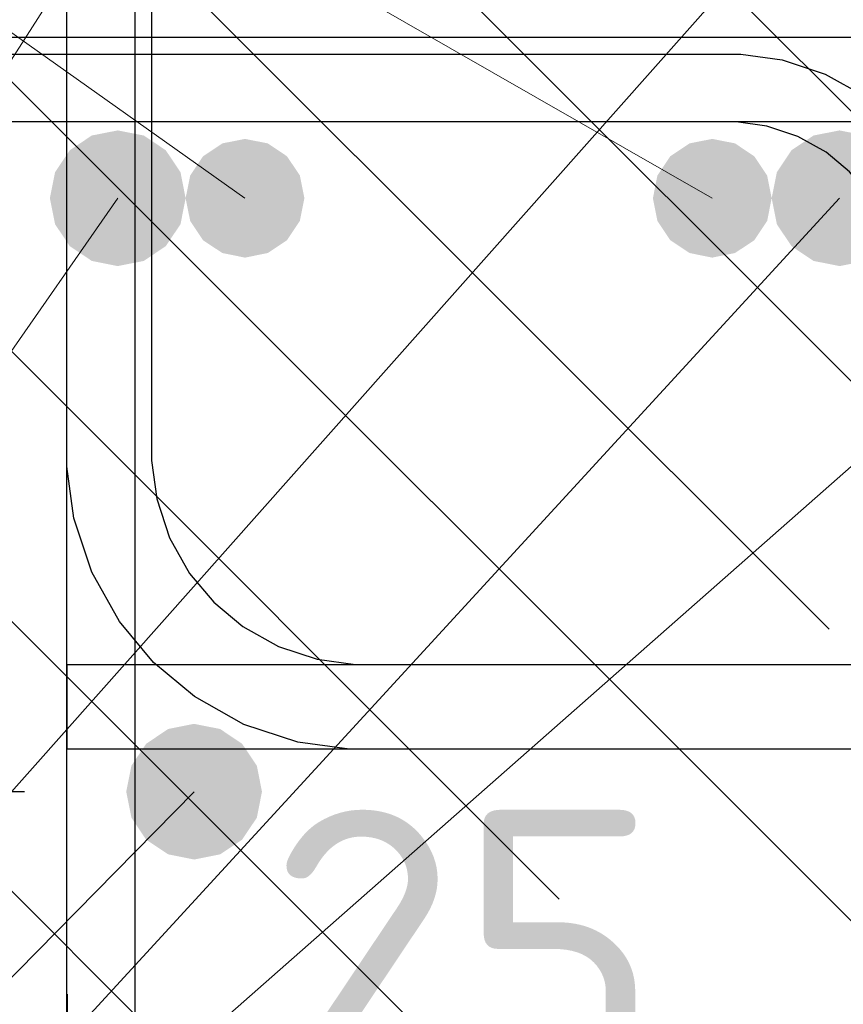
# Model space of a CAD drawing. Header units: metres. Extents: x -38 to 114, y -15 to 21.
# Tile 156 of 244: x 72.3141 to 72.4112, y 5.473 to 5.5891. Entities that reach past the tile are written whole.
import ezdxf

# ---------------------------------------------------------------- set-up
doc = ezdxf.new("R2010")
doc.units = ezdxf.units.M
doc.header["$PDMODE"] = 65
for name, color, linetype, lineweight in [('XR$3$Арм. стержнями нижней зоны', 180, 'Continuous', 35), ('XR$3$Арм.стержн. Арматура края', 96, 'Continuous', 35), ('XR$3$Арм.стержн. Хомут', 240, 'Continuous', 35), ('XR$3$Арм.стержн.горизонт. 1', 180, 'Continuous', 35), ('XR$3$Размерная линия (1)', 7, 'Continuous', 13), ('XR$3$Размерная линия_ общее', 7, 'Continuous', 13), ('XR$4$Арм. стержнями верхней зоны', 180, 'Continuous', 35), ('XR$4$Арм.стержн. Арматура края', 96, 'Continuous', 35), ('XR$4$Арм.стержн. Доп. арматура', 180, 'Continuous', 35), ('XR$4$Арм.стержн. Хомут', 240, 'Continuous', 35), ('XR$4$Арм.стержн.горизонт. 1', 180, 'Continuous', 35), ('XR$4$Размерная линия (1)', 7, 'Continuous', 13), ('XR$6$Арм. стержнями верхней зоны', 180, 'Continuous', 35), ('XR$6$Арм.стержн. Арматура края', 96, 'Continuous', 35), ('XR$6$Арм.стержн. Доп. арматура', 180, 'Continuous', 35), ('XR$6$Арм.стержн. Хомут', 240, 'Continuous', 35), ('XR$6$Арм.стержн.горизонт. 1', 180, 'Continuous', 35), ('XR$6$Размерная линия (1)', 7, 'Continuous', 13)]:
    doc.layers.add(name, color=color, linetype=linetype, lineweight=lineweight)
doc.styles.add('ISOCPEUR', font='txt')
doc.dimstyles.new('DIMSTYLE_11', dxfattribs={"dimtxt": 0.033, "dimasz": 0.0375, "dimexe": 0, "dimexo": 0, "dimgap": 0.0165, "dimtad": 2, "dimdec": 0, "dimlfac": 1000, "dimrnd": 1, "dimzin": 12, "dimdsep": 46, "dimtxsty": 'ISOCPEUR', "dimblk1": 'ALL_ML_STRICH', "dimblk2": 'ALL_ML_STRICH', "dimsah": 1, "dimcen": 0, "dimclrd": 7, "dimclre": 256, "dimclrt": 7, "dimadec": 0, "dimazin": 0, "dimtfac": 1, "dimtdec": 0, "dimtix": 1, "dimtmove": 2, "dimatfit": 3, "dimfxl": 0, "dimtvp": 1.2, "dimtzin": 0, "dimlwd": 0, "dimlwe": -3, "dimarcsym": 0})
doc.dimstyles.new('DIMSTYLE_12', dxfattribs={"dimtxt": 0.03, "dimasz": 0.03, "dimexe": 0, "dimexo": 0, "dimgap": 0.015, "dimtad": 2, "dimdec": 0, "dimlfac": 1000, "dimrnd": 1, "dimzin": 12, "dimdsep": 46, "dimtxsty": 'ISOCPEUR', "dimblk1": 'ALL_ML_STRICH', "dimblk2": 'ALL_ML_STRICH', "dimsah": 1, "dimcen": 0, "dimclrd": 7, "dimclre": 256, "dimclrt": 7, "dimadec": 0, "dimazin": 0, "dimtfac": 1, "dimtdec": 0, "dimtix": 1, "dimtmove": 2, "dimatfit": 3, "dimfxl": 0, "dimtzin": 0, "dimlwd": 0, "dimlwe": -3, "dimarcsym": 0})
doc.dimstyles.new('DIMSTYLE_23', dxfattribs={"dimtxt": 0.03, "dimasz": 0.03, "dimexe": 0, "dimexo": 0, "dimgap": 0.015, "dimtad": 2, "dimdec": 0, "dimlfac": 1000, "dimrnd": 5, "dimzin": 12, "dimdsep": 46, "dimtxsty": 'ISOCPEUR', "dimblk1": 'ALL_ML_STRICH', "dimblk2": 'ALL_ML_STRICH', "dimsah": 1, "dimcen": 0, "dimclrd": 7, "dimclre": 256, "dimclrt": 7, "dimadec": 0, "dimazin": 0, "dimtfac": 1, "dimtdec": 0, "dimtix": 1, "dimtmove": 2, "dimatfit": 3, "dimfxl": 0, "dimtvp": 1.2, "dimtzin": 0, "dimlwd": 0, "dimlwe": -3, "dimarcsym": 0})
doc.dimstyles.new('DIMSTYLE_24', dxfattribs={"dimtxt": 0.03, "dimasz": 0.03, "dimexe": 0, "dimexo": 0, "dimgap": 0.015, "dimtad": 2, "dimdec": 0, "dimlfac": 1000, "dimrnd": 5, "dimzin": 12, "dimdsep": 46, "dimtxsty": 'ISOCPEUR', "dimblk1": 'ALL_ML_STRICH', "dimblk2": 'ALL_ML_STRICH', "dimsah": 1, "dimcen": 0, "dimclrd": 7, "dimclre": 256, "dimclrt": 7, "dimadec": 0, "dimazin": 0, "dimtfac": 1, "dimtdec": 0, "dimtix": 1, "dimtmove": 2, "dimatfit": 3, "dimfxl": 0, "dimtzin": 0, "dimlwd": 0, "dimlwe": -3, "dimarcsym": 0})
pattern_1 = [(135, (0, 0), (-0.031819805, -0.031819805), [0.4, -0.05, 0, -0.05]), (135, (-0.01591, -0.01591), (-0.031819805, -0.031819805), [0.8, -0.1, 0.1, -0.1])]

# ---------------------------------------------------------------- blocks, each defined once
blk = doc.blocks.new('ALL_ML_STRICH')
at = {"color": 0, "linetype": 'ByBlock', "lineweight": -2}
for p, q in [((0, -0.5), (0, 0.5)), ((-0.3, -0.3), (0.3, 0.3)), ((-1, 0), (0.5, 0))]:
    blk.add_line(p, q, dxfattribs=at)
blk = doc.blocks.new('*D91')
at = {"layer": 'DEFPOINTS', "color": 7, "linetype": 'Continuous', "lineweight": 13, "transparency": 33554687}
for p in [(72.29474, 5.45544), (72.29474, 5.42045), (72.31974, 5.41545)]:
    blk.add_point(p, dxfattribs=at)
at = {"layer": 'XR$3$Размерная линия_ общее', "color": 253, "linetype": 'Continuous', "lineweight": -2, "true_color": 0xa0a0a0, "transparency": 33554687}
for p, q in [((72.29474, 5.44045), (72.29474, 5.45544)), ((72.31974, 5.43545), (72.31974, 5.45544))]:
    blk.add_line(p, q, dxfattribs=at)
at = {"layer": 'XR$3$Размерная линия_ общее', "color": 7, "linetype": 'Continuous', "lineweight": -2, "transparency": 33554687}
blk.add_line((72.29474, 5.45544), (72.31974, 5.45544), dxfattribs=at)
at = {"layer": 'XR$3$Размерная линия_ общее', "color": 7, "linetype": 'Continuous', "lineweight": 13, "transparency": 33554687, "xscale": 0.0375, "yscale": 0.0375, "zscale": 0.0375, "rotation": 180}
blk.add_blockref('ALL_ML_STRICH', (72.29474, 5.45544), dxfattribs=at)
at = {"layer": 'XR$3$Размерная линия_ общее', "color": 7, "linetype": 'Continuous', "lineweight": 13, "transparency": 33554687, "xscale": 0.0375, "yscale": 0.0375, "zscale": 0.0375}
blk.add_blockref('ALL_ML_STRICH', (72.31974, 5.45544), dxfattribs=at)
at = {"layer": 'XR$3$Размерная линия_ общее', "color": 7, "linetype": 'Continuous', "lineweight": 13, "transparency": 33554687, "insert": (72.36647, 5.47944), "char_height": 0.033, "width": 0.066, "attachment_point": 5, "style": 'ISOCPEUR'}
blk.add_mtext('\\A1;{25}', dxfattribs=at)
at = {"layer": 'XR$3$Размерная линия_ общее', "color": 7, "linetype": 'Continuous', "lineweight": 13, "transparency": 33554687, "insert": (72.33952, 5.45523), "char_height": 0.027, "width": 0.00135, "attachment_point": 1, "line_spacing_factor": 0.60241, "style": 'ISOCPEUR'}
blk.add_mtext('з.с.', dxfattribs=at)
blk = doc.blocks.new('*D153')
at = {"layer": 'DEFPOINTS', "color": 7, "linetype": 'Continuous', "lineweight": 13, "transparency": 33554687}
for p in [(72.33466, 5.49807), (72.2494, 5.40307), (72.33466, 5.40307)]:
    blk.add_point(p, dxfattribs=at)
at = {"layer": 'XR$3$Размерная линия (1)', "color": 9, "linetype": 'Continuous', "lineweight": -2, "true_color": 0xc7c7c7, "transparency": 33554687}
for p, q in [((72.31466, 5.49807), (72.2494, 5.49807)), ((72.31466, 5.40307), (72.2494, 5.40307))]:
    blk.add_line(p, q, dxfattribs=at)
at = {"layer": 'XR$3$Размерная линия (1)', "color": 7, "linetype": 'Continuous', "lineweight": -2, "transparency": 33554687}
blk.add_line((72.2494, 5.40307), (72.2494, 5.49807), dxfattribs=at)
at = {"layer": 'XR$3$Размерная линия (1)', "color": 7, "linetype": 'Continuous', "lineweight": 13, "transparency": 33554687, "xscale": 0.03, "yscale": 0.03, "zscale": 0.03}
for p, rotation in [((72.2494, 5.49807), 90), ((72.2494, 5.40307), 270)]:
    blk.add_blockref('ALL_ML_STRICH', p, dxfattribs=dict(at, rotation=rotation))
at = {"layer": 'XR$3$Размерная линия (1)', "color": 7, "linetype": 'Continuous', "lineweight": 13, "transparency": 33554687, "insert": (72.2269, 5.45207), "char_height": 0.03, "width": 0.06, "attachment_point": 5, "rotation": 90, "style": 'ISOCPEUR'}
blk.add_mtext('\\A1;{95}', dxfattribs=at)
blk = doc.blocks.new('*D154')
at = {"layer": 'DEFPOINTS', "color": 7, "linetype": 'Continuous', "lineweight": 13, "transparency": 33554687}
for p in [(72.3497, 5.61807), (72.2494, 5.49807), (72.33466, 5.49807)]:
    blk.add_point(p, dxfattribs=at)
at = {"layer": 'XR$3$Размерная линия (1)', "color": 9, "linetype": 'Continuous', "lineweight": -2, "true_color": 0xc7c7c7, "transparency": 33554687}
for p, q in [((72.3297, 5.61807), (72.2494, 5.61807)), ((72.31466, 5.49807), (72.2494, 5.49807))]:
    blk.add_line(p, q, dxfattribs=at)
at = {"layer": 'XR$3$Размерная линия (1)', "color": 7, "linetype": 'Continuous', "lineweight": -2, "transparency": 33554687}
blk.add_line((72.2494, 5.49807), (72.2494, 5.61807), dxfattribs=at)
at = {"layer": 'XR$3$Размерная линия (1)', "color": 7, "linetype": 'Continuous', "lineweight": 13, "transparency": 33554687, "xscale": 0.03, "yscale": 0.03, "zscale": 0.03}
for p, rotation in [((72.2494, 5.61807), 90), ((72.2494, 5.49807), 270)]:
    blk.add_blockref('ALL_ML_STRICH', p, dxfattribs=dict(at, rotation=rotation))
at = {"layer": 'XR$3$Размерная линия (1)', "color": 7, "linetype": 'Continuous', "lineweight": 13, "transparency": 33554687, "insert": (72.2269, 5.56257), "char_height": 0.03, "width": 0.09, "attachment_point": 5, "rotation": 90, "style": 'ISOCPEUR'}
blk.add_mtext('\\A1;{120}', dxfattribs=at)
blk = doc.blocks.new('*D296')
at = {"layer": 'DEFPOINTS', "color": 7, "linetype": 'Continuous', "lineweight": 13, "transparency": 33554687}
for p in [(72.25578, 5.70012), (72.25578, 5.57805), (72.3407, 5.57805)]:
    blk.add_point(p, dxfattribs=at)
at = {"layer": 'XR$4$Размерная линия (1)', "color": 9, "linetype": 'Continuous', "lineweight": -2, "true_color": 0xc7c7c7, "transparency": 33554687}
for p, q in [((72.25578, 5.59805), (72.25578, 5.70012)), ((72.3407, 5.59805), (72.3407, 5.70012))]:
    blk.add_line(p, q, dxfattribs=at)
at = {"layer": 'XR$4$Размерная линия (1)', "color": 7, "linetype": 'Continuous', "lineweight": -2, "transparency": 33554687}
blk.add_line((72.25578, 5.70012), (72.3407, 5.70012), dxfattribs=at)
at = {"layer": 'XR$4$Размерная линия (1)', "color": 7, "linetype": 'Continuous', "lineweight": 13, "transparency": 33554687, "xscale": 0.03, "yscale": 0.03, "zscale": 0.03, "rotation": 180}
blk.add_blockref('ALL_ML_STRICH', (72.25578, 5.70012), dxfattribs=at)
at = {"layer": 'XR$4$Размерная линия (1)', "color": 7, "linetype": 'Continuous', "lineweight": 13, "transparency": 33554687, "xscale": 0.03, "yscale": 0.03, "zscale": 0.03}
blk.add_blockref('ALL_ML_STRICH', (72.3407, 5.70012), dxfattribs=at)
at = {"layer": 'XR$4$Размерная линия (1)', "color": 7, "linetype": 'Continuous', "lineweight": 13, "transparency": 33554687, "insert": (72.29974, 5.72262), "char_height": 0.03, "width": 0.06, "attachment_point": 5, "style": 'ISOCPEUR'}
blk.add_mtext('\\A1;{85}', dxfattribs=at)
blk = doc.blocks.new('*D297')
at = {"layer": 'DEFPOINTS', "color": 7, "linetype": 'Continuous', "lineweight": 13, "transparency": 33554687}
for p in [(72.3407, 5.70012), (72.3407, 5.57805), (72.39578, 5.57805)]:
    blk.add_point(p, dxfattribs=at)
at = {"layer": 'XR$4$Размерная линия (1)', "color": 9, "linetype": 'Continuous', "lineweight": -2, "true_color": 0xc7c7c7, "transparency": 33554687}
for p, q in [((72.3407, 5.59805), (72.3407, 5.70012)), ((72.39578, 5.59805), (72.39578, 5.70012))]:
    blk.add_line(p, q, dxfattribs=at)
at = {"layer": 'XR$4$Размерная линия (1)', "color": 7, "linetype": 'Continuous', "lineweight": -2, "transparency": 33554687}
blk.add_line((72.3407, 5.70012), (72.39578, 5.70012), dxfattribs=at)
at = {"layer": 'XR$4$Размерная линия (1)', "color": 7, "linetype": 'Continuous', "lineweight": 13, "transparency": 33554687, "xscale": 0.03, "yscale": 0.03, "zscale": 0.03, "rotation": 180}
blk.add_blockref('ALL_ML_STRICH', (72.3407, 5.70012), dxfattribs=at)
at = {"layer": 'XR$4$Размерная линия (1)', "color": 7, "linetype": 'Continuous', "lineweight": 13, "transparency": 33554687, "xscale": 0.03, "yscale": 0.03, "zscale": 0.03}
blk.add_blockref('ALL_ML_STRICH', (72.39578, 5.70012), dxfattribs=at)
at = {"layer": 'XR$4$Размерная линия (1)', "color": 7, "linetype": 'Continuous', "lineweight": 13, "transparency": 33554687, "insert": (72.4343, 5.72333), "char_height": 0.03, "width": 0.06, "attachment_point": 5, "style": 'ISOCPEUR'}
blk.add_mtext('\\A1;{55}', dxfattribs=at)
blk = doc.blocks.new('*D674')
at = {"layer": 'DEFPOINTS', "color": 7, "linetype": 'Continuous', "lineweight": 13, "transparency": 33554687}
for p in [(72.25578, 5.70012), (72.25578, 5.57805), (72.3407, 5.57805)]:
    blk.add_point(p, dxfattribs=at)
at = {"layer": 'XR$6$Размерная линия (1)', "color": 9, "linetype": 'Continuous', "lineweight": -2, "true_color": 0xc7c7c7, "transparency": 33554687}
for p, q in [((72.25578, 5.59805), (72.25578, 5.70012)), ((72.3407, 5.59805), (72.3407, 5.70012))]:
    blk.add_line(p, q, dxfattribs=at)
at = {"layer": 'XR$6$Размерная линия (1)', "color": 7, "linetype": 'Continuous', "lineweight": -2, "transparency": 33554687}
blk.add_line((72.25578, 5.70012), (72.3407, 5.70012), dxfattribs=at)
at = {"layer": 'XR$6$Размерная линия (1)', "color": 7, "linetype": 'Continuous', "lineweight": 13, "transparency": 33554687, "xscale": 0.03, "yscale": 0.03, "zscale": 0.03, "rotation": 180}
blk.add_blockref('ALL_ML_STRICH', (72.25578, 5.70012), dxfattribs=at)
at = {"layer": 'XR$6$Размерная линия (1)', "color": 7, "linetype": 'Continuous', "lineweight": 13, "transparency": 33554687, "xscale": 0.03, "yscale": 0.03, "zscale": 0.03}
blk.add_blockref('ALL_ML_STRICH', (72.3407, 5.70012), dxfattribs=at)
at = {"layer": 'XR$6$Размерная линия (1)', "color": 7, "linetype": 'Continuous', "lineweight": 13, "transparency": 33554687, "insert": (72.29974, 5.72262), "char_height": 0.03, "width": 0.06, "attachment_point": 5, "style": 'ISOCPEUR'}
blk.add_mtext('\\A1;{85}', dxfattribs=at)
blk = doc.blocks.new('*D675')
at = {"layer": 'DEFPOINTS', "color": 7, "linetype": 'Continuous', "lineweight": 13, "transparency": 33554687}
for p in [(72.3407, 5.70012), (72.3407, 5.57805), (72.39578, 5.57805)]:
    blk.add_point(p, dxfattribs=at)
at = {"layer": 'XR$6$Размерная линия (1)', "color": 9, "linetype": 'Continuous', "lineweight": -2, "true_color": 0xc7c7c7, "transparency": 33554687}
for p, q in [((72.3407, 5.59805), (72.3407, 5.70012)), ((72.39578, 5.59805), (72.39578, 5.70012))]:
    blk.add_line(p, q, dxfattribs=at)
at = {"layer": 'XR$6$Размерная линия (1)', "color": 7, "linetype": 'Continuous', "lineweight": -2, "transparency": 33554687}
blk.add_line((72.3407, 5.70012), (72.39578, 5.70012), dxfattribs=at)
at = {"layer": 'XR$6$Размерная линия (1)', "color": 7, "linetype": 'Continuous', "lineweight": 13, "transparency": 33554687, "xscale": 0.03, "yscale": 0.03, "zscale": 0.03, "rotation": 180}
blk.add_blockref('ALL_ML_STRICH', (72.3407, 5.70012), dxfattribs=at)
at = {"layer": 'XR$6$Размерная линия (1)', "color": 7, "linetype": 'Continuous', "lineweight": 13, "transparency": 33554687, "xscale": 0.03, "yscale": 0.03, "zscale": 0.03}
blk.add_blockref('ALL_ML_STRICH', (72.39578, 5.70012), dxfattribs=at)
at = {"layer": 'XR$6$Размерная линия (1)', "color": 7, "linetype": 'Continuous', "lineweight": 13, "transparency": 33554687, "insert": (72.4343, 5.72333), "char_height": 0.03, "width": 0.06, "attachment_point": 5, "style": 'ISOCPEUR'}
blk.add_mtext('\\A1;{55}', dxfattribs=at)

msp = doc.modelspace()

# ---------------------------------------------------------------- hatches: boundary and pattern name
at = {"linetype": 'Continuous', "lineweight": 25, "transparency": 33554687}
h = msp.add_hatch(dxfattribs=at)
h.set_pattern_fill('__________540', scale=0.015, style=0, pattern_type=2)
h.set_pattern_definition(pattern_1)
h.paths.add_polyline_path([(72.5447, 5.66307), (72.2947, 5.66307), (72.2947, 5.36307), (72.5447, 5.36307)], flags=0)
at = {"linetype": 'Continuous', "lineweight": 13, "transparency": 33554687}
h = msp.add_hatch(dxfattribs=at)
h.set_pattern_fill('__________540', scale=0.015, style=0, pattern_type=2)
h.set_pattern_definition(pattern_1)
h.paths.add_polyline_path([(72.20078, 5.61305), (72.20078, 5.41305), (72.63295, 5.41305), (72.63295, 5.61305)], flags=0)
h = msp.add_hatch(dxfattribs=at)
h.set_pattern_fill('__________540', scale=0.015, style=0, pattern_type=2)
h.set_pattern_definition(pattern_1)
h.paths.add_polyline_path([(72.20078, 5.61305), (72.20078, 5.41305), (72.63295, 5.41305), (72.63295, 5.61305)], flags=0)
at = {"layer": 'XR$3$Арм.стержн.горизонт. 1', "linetype": 'Continuous', "lineweight": 50, "transparency": 33554687}
msp.add_hatch(color=7, dxfattribs=at).paths.add_polyline_path([(72.34266, 5.49807), (72.34206, 5.50113), (72.34032, 5.50372), (72.33773, 5.50546), (72.33466, 5.50607), (72.3316, 5.50546), (72.32901, 5.50372), (72.32727, 5.50113), (72.32666, 5.49807), (72.32727, 5.49501), (72.32901, 5.49241), (72.3316, 5.49068), (72.33466, 5.49007), (72.33773, 5.49068), (72.34032, 5.49241), (72.34206, 5.49501)])
at = {"layer": 'XR$4$Арм.стержн. Доп. арматура', "linetype": 'Continuous', "lineweight": 50, "transparency": 33554687}
for points in [[(72.34766, 5.56805), (72.34713, 5.57073), (72.34561, 5.573), (72.34334, 5.57452), (72.34066, 5.57505), (72.33799, 5.57452), (72.33571, 5.573), (72.3342, 5.57073), (72.33366, 5.56805), (72.3342, 5.56538), (72.33571, 5.5631), (72.33799, 5.56159), (72.34066, 5.56105), (72.34334, 5.56159), (72.34561, 5.5631), (72.34713, 5.56538)], [(72.40274, 5.56805), (72.40221, 5.57073), (72.40069, 5.573), (72.39842, 5.57452), (72.39574, 5.57505), (72.39306, 5.57452), (72.39079, 5.573), (72.38927, 5.57073), (72.38874, 5.56805), (72.38927, 5.56538), (72.39079, 5.5631), (72.39306, 5.56159), (72.39574, 5.56105), (72.39842, 5.56159), (72.40069, 5.5631), (72.40221, 5.56538)]]:
    msp.add_hatch(color=7, dxfattribs=at).paths.add_polyline_path(points)
at = {"layer": 'XR$4$Арм.стержн.горизонт. 1', "linetype": 'Continuous', "lineweight": 50, "transparency": 33554687}
for points in [[(72.33366, 5.56805), (72.33306, 5.57112), (72.33132, 5.57371), (72.32873, 5.57545), (72.32566, 5.57605), (72.3226, 5.57545), (72.32001, 5.57371), (72.31827, 5.57112), (72.31766, 5.56805), (72.31827, 5.56499), (72.32001, 5.5624), (72.3226, 5.56066), (72.32566, 5.56005), (72.32873, 5.56066), (72.33132, 5.5624), (72.33306, 5.56499)], [(72.41874, 5.56805), (72.41813, 5.57112), (72.4164, 5.57371), (72.4138, 5.57545), (72.41074, 5.57605), (72.40768, 5.57545), (72.40508, 5.57371), (72.40335, 5.57112), (72.40274, 5.56805), (72.40335, 5.56499), (72.40508, 5.5624), (72.40768, 5.56066), (72.41074, 5.56005), (72.4138, 5.56066), (72.4164, 5.5624), (72.41813, 5.56499)]]:
    msp.add_hatch(color=7, dxfattribs=at).paths.add_polyline_path(points)
at = {"layer": 'XR$6$Арм.стержн. Доп. арматура', "linetype": 'Continuous', "lineweight": 50, "transparency": 33554687}
for points in [[(72.34766, 5.56805), (72.34713, 5.57073), (72.34561, 5.573), (72.34334, 5.57452), (72.34066, 5.57505), (72.33799, 5.57452), (72.33571, 5.573), (72.3342, 5.57073), (72.33366, 5.56805), (72.3342, 5.56538), (72.33571, 5.5631), (72.33799, 5.56159), (72.34066, 5.56105), (72.34334, 5.56159), (72.34561, 5.5631), (72.34713, 5.56538)], [(72.40274, 5.56805), (72.40221, 5.57073), (72.40069, 5.573), (72.39842, 5.57452), (72.39574, 5.57505), (72.39306, 5.57452), (72.39079, 5.573), (72.38927, 5.57073), (72.38874, 5.56805), (72.38927, 5.56538), (72.39079, 5.5631), (72.39306, 5.56159), (72.39574, 5.56105), (72.39842, 5.56159), (72.40069, 5.5631), (72.40221, 5.56538)]]:
    msp.add_hatch(color=7, dxfattribs=at).paths.add_polyline_path(points)
at = {"layer": 'XR$6$Арм.стержн.горизонт. 1', "linetype": 'Continuous', "lineweight": 50, "transparency": 33554687}
for points in [[(72.33366, 5.56805), (72.33306, 5.57112), (72.33132, 5.57371), (72.32873, 5.57545), (72.32566, 5.57605), (72.3226, 5.57545), (72.32001, 5.57371), (72.31827, 5.57112), (72.31766, 5.56805), (72.31827, 5.56499), (72.32001, 5.5624), (72.3226, 5.56066), (72.32566, 5.56005), (72.32873, 5.56066), (72.33132, 5.5624), (72.33306, 5.56499)], [(72.41874, 5.56805), (72.41813, 5.57112), (72.4164, 5.57371), (72.4138, 5.57545), (72.41074, 5.57605), (72.40768, 5.57545), (72.40508, 5.57371), (72.40335, 5.57112), (72.40274, 5.56805), (72.40335, 5.56499), (72.40508, 5.5624), (72.40768, 5.56066), (72.41074, 5.56005), (72.4138, 5.56066), (72.4164, 5.5624), (72.41813, 5.56499)]]:
    msp.add_hatch(color=7, dxfattribs=at).paths.add_polyline_path(points)

# ---------------------------------------------------------------- linework, layer by layer
at = {"layer": 'XR$3$Арм. стержнями нижней зоны', "color": 4, "linetype": 'Continuous', "lineweight": 25, "transparency": 33554687}
msp.add_lwpolyline([(72.3197, 5.51307), (72.69355, 5.51307), (72.69355, 5.50307), (72.3197, 5.50307), (72.3197, 5.51307)], dxfattribs=at)
at = {"layer": 'XR$3$Арм.стержн. Арматура края', "color": 4, "linetype": 'Continuous', "lineweight": 25, "transparency": 33554687}
for points in [[(72.69355, 5.50307), (72.35299, 5.50307), (72.34689, 5.50392), (72.34054, 5.50601), (72.3347, 5.50928), (72.32988, 5.5133), (72.32586, 5.51812), (72.32259, 5.52396), (72.32049, 5.53031), (72.31965, 5.53641), (72.31965, 5.60372), (72.32049, 5.60982), (72.32259, 5.61617), (72.32586, 5.62202), (72.32988, 5.62683), (72.3347, 5.63085), (72.34054, 5.63412), (72.34689, 5.63622), (72.35299, 5.63707), (72.69355, 5.63707)], [(72.69355, 5.62707), (72.35368, 5.62707), (72.34916, 5.62644), (72.34459, 5.62493), (72.34039, 5.62258), (72.33698, 5.61973), (72.33413, 5.61632), (72.33178, 5.61213), (72.33027, 5.60755), (72.32965, 5.60303), (72.32965, 5.53711), (72.33027, 5.53259), (72.33178, 5.52801), (72.33413, 5.52381), (72.33698, 5.5204), (72.34039, 5.51755), (72.34459, 5.5152), (72.34916, 5.5137), (72.35368, 5.51307), (72.69355, 5.51307)]]:
    msp.add_lwpolyline(points, dxfattribs=at)
at = {"layer": 'XR$3$Арм.стержн. Хомут', "color": 40, "linetype": 'Continuous', "lineweight": 25, "transparency": 33554687}
for points in [[(72.31966, 5.41474), (72.31966, 5.60739), (72.32034, 5.61227), (72.32202, 5.61735), (72.32464, 5.62203), (72.32785, 5.62588), (72.3317, 5.62909), (72.33638, 5.63171), (72.34146, 5.63339), (72.34634, 5.63407), (72.49303, 5.63407), (72.49791, 5.63339), (72.50299, 5.63171), (72.50766, 5.62909), (72.51151, 5.62588), (72.51473, 5.62203), (72.51735, 5.61735)], [(72.31966, 5.41474), (72.31966, 5.60739), (72.32034, 5.61227), (72.32202, 5.61735), (72.32464, 5.62203), (72.32785, 5.62588), (72.3317, 5.62909), (72.33638, 5.63171), (72.34146, 5.63339), (72.34634, 5.63407), (72.49303, 5.63407), (72.49791, 5.63339), (72.50299, 5.63171), (72.50766, 5.62909), (72.51151, 5.62588), (72.51473, 5.62203), (72.51735, 5.61735)], [(72.31966, 5.41474), (72.31966, 5.60739), (72.32034, 5.61227), (72.32202, 5.61735), (72.32464, 5.62203), (72.32785, 5.62588), (72.3317, 5.62909), (72.33638, 5.63171), (72.34146, 5.63339), (72.34634, 5.63407), (72.49303, 5.63407), (72.49791, 5.63339), (72.50299, 5.63171), (72.50766, 5.62909), (72.51151, 5.62588), (72.51473, 5.62203), (72.51735, 5.61735)], [(72.5117, 5.4153), (72.5117, 5.60684), (72.5112, 5.61045), (72.50999, 5.61411), (72.50811, 5.61747), (72.50583, 5.6202), (72.5031, 5.62248), (72.49975, 5.62436), (72.49609, 5.62556), (72.49247, 5.62607), (72.3469, 5.62607), (72.34328, 5.62556), (72.33962, 5.62436), (72.33626, 5.62248), (72.33353, 5.6202), (72.33125, 5.61747), (72.32937, 5.61411), (72.32817, 5.61045), (72.32766, 5.60684), (72.32766, 5.4153)], [(72.5117, 5.4153), (72.5117, 5.60684), (72.5112, 5.61045), (72.50999, 5.61411), (72.50811, 5.61747), (72.50583, 5.6202), (72.5031, 5.62248), (72.49975, 5.62436), (72.49609, 5.62556), (72.49247, 5.62607), (72.3469, 5.62607), (72.34328, 5.62556), (72.33962, 5.62436), (72.33626, 5.62248), (72.33353, 5.6202), (72.33125, 5.61747), (72.32937, 5.61411), (72.32817, 5.61045), (72.32766, 5.60684), (72.32766, 5.4153)], [(72.5117, 5.4153), (72.5117, 5.60684), (72.5112, 5.61045), (72.50999, 5.61411), (72.50811, 5.61747), (72.50583, 5.6202), (72.5031, 5.62248), (72.49975, 5.62436), (72.49609, 5.62556), (72.49247, 5.62607), (72.3469, 5.62607), (72.34328, 5.62556), (72.33962, 5.62436), (72.33626, 5.62248), (72.33353, 5.6202), (72.33125, 5.61747), (72.32937, 5.61411), (72.32817, 5.61045), (72.32766, 5.60684), (72.32766, 5.4153)]]:
    msp.add_lwpolyline(points, dxfattribs=at)
at = {"layer": 'XR$3$Арм.стержн.горизонт. 1', "color": 7, "linetype": 'Continuous', "lineweight": 13, "transparency": 33554687}
for q in [(72.3347, 5.61807), (72.41963, 5.61807), (72.5047, 5.61807), (72.33466, 5.49807)]:
    msp.add_line((72.11391, 5.27357), q, dxfattribs=at)
at = {"layer": 'XR$4$Арм. стержнями верхней зоны', "color": 4, "linetype": 'Continuous', "lineweight": 25, "transparency": 33554687}
msp.add_lwpolyline([(72.22578, 5.58705), (72.63795, 5.58705), (72.63795, 5.57705), (72.22578, 5.57705), (72.22578, 5.58705)], dxfattribs=at)
at = {"layer": 'XR$4$Арм.стержн. Арматура края', "color": 4, "linetype": 'Continuous', "lineweight": 25, "transparency": 33554687}
for points in [[(72.63795, 5.45305), (72.25434, 5.45305), (72.24913, 5.45378), (72.24369, 5.45557), (72.23868, 5.45838), (72.23455, 5.46183), (72.2311, 5.46595), (72.2283, 5.47096), (72.2265, 5.4764), (72.22578, 5.48162), (72.22578, 5.55849), (72.2265, 5.56371), (72.2283, 5.56914), (72.2311, 5.57415), (72.23455, 5.57828), (72.23868, 5.58173), (72.24369, 5.58454), (72.24913, 5.58633), (72.25434, 5.58705), (72.63795, 5.58705)], [(72.63795, 5.57705), (72.25504, 5.57705), (72.2514, 5.57655), (72.24773, 5.57534), (72.24438, 5.57346), (72.24165, 5.57118), (72.23937, 5.56846), (72.23749, 5.5651), (72.23628, 5.56143), (72.23578, 5.5578), (72.23578, 5.48231), (72.23628, 5.47868), (72.23749, 5.47501), (72.23937, 5.47165), (72.24165, 5.46893), (72.24438, 5.46665), (72.24773, 5.46477), (72.2514, 5.46356), (72.25504, 5.46305), (72.63795, 5.46305)]]:
    msp.add_lwpolyline(points, dxfattribs=at)
at = {"layer": 'XR$4$Арм.стержн. Доп. арматура', "color": 7, "linetype": 'Continuous', "lineweight": 13, "transparency": 33554687}
for q in [(72.34066, 5.56805), (72.39574, 5.56805)]:
    msp.add_line((72.10947, 5.73212), q, dxfattribs=at)
at = {"layer": 'XR$4$Арм.стержн. Хомут', "color": 40, "linetype": 'Continuous', "lineweight": 25, "transparency": 33554687}
for points in [[(72.22574, 5.36091), (72.22574, 5.55838), (72.22642, 5.56326), (72.22809, 5.56834), (72.23071, 5.57301), (72.23393, 5.57686), (72.23778, 5.58008), (72.24246, 5.5827), (72.24754, 5.58438), (72.25242, 5.58505), (72.3991, 5.58505), (72.40398, 5.58438), (72.40906, 5.5827), (72.41374, 5.58008), (72.41759, 5.57686), (72.42081, 5.57301), (72.42342, 5.56834), (72.4251, 5.56326), (72.42578, 5.55838), (72.42578, 5.36473)], [(72.22574, 5.36091), (72.22574, 5.55838), (72.22642, 5.56326), (72.22809, 5.56834), (72.23071, 5.57301), (72.23393, 5.57686), (72.23778, 5.58008), (72.24246, 5.5827), (72.24754, 5.58438), (72.25242, 5.58505), (72.3991, 5.58505), (72.40398, 5.58438), (72.40906, 5.5827), (72.41374, 5.58008), (72.41759, 5.57686), (72.42081, 5.57301), (72.42342, 5.56834), (72.4251, 5.56326), (72.42578, 5.55838), (72.42578, 5.36473)], [(72.41778, 5.36529), (72.41778, 5.55782), (72.41728, 5.56144), (72.41607, 5.5651), (72.41419, 5.56846), (72.41191, 5.57118), (72.40918, 5.57347), (72.40583, 5.57534), (72.40216, 5.57655), (72.39855, 5.57705), (72.25297, 5.57705), (72.24936, 5.57655), (72.24569, 5.57534), (72.24234, 5.57347), (72.23961, 5.57118), (72.23733, 5.56846), (72.23545, 5.5651), (72.23424, 5.56144), (72.23374, 5.55782), (72.23374, 5.36146)], [(72.41778, 5.36529), (72.41778, 5.55782), (72.41728, 5.56144), (72.41607, 5.5651), (72.41419, 5.56846), (72.41191, 5.57118), (72.40918, 5.57347), (72.40583, 5.57534), (72.40216, 5.57655), (72.39855, 5.57705), (72.25297, 5.57705), (72.24936, 5.57655), (72.24569, 5.57534), (72.24234, 5.57347), (72.23961, 5.57118), (72.23733, 5.56846), (72.23545, 5.5651), (72.23424, 5.56144), (72.23374, 5.55782), (72.23374, 5.36146)]]:
    msp.add_lwpolyline(points, dxfattribs=at)
at = {"layer": 'XR$4$Арм.стержн.горизонт. 1', "color": 7, "linetype": 'Continuous', "lineweight": 13, "transparency": 33554687}
for q in [(72.41074, 5.56805), (72.32566, 5.56805)]:
    msp.add_line((72.05819, 5.18415), q, dxfattribs=at)
at = {"layer": 'XR$6$Арм. стержнями верхней зоны', "color": 4, "linetype": 'Continuous', "lineweight": 25, "transparency": 33554687}
msp.add_lwpolyline([(72.22578, 5.58705), (72.63795, 5.58705), (72.63795, 5.57705), (72.22578, 5.57705), (72.22578, 5.58705)], dxfattribs=at)
at = {"layer": 'XR$6$Арм.стержн. Арматура края', "color": 4, "linetype": 'Continuous', "lineweight": 25, "transparency": 33554687}
for points in [[(72.63795, 5.45305), (72.25434, 5.45305), (72.24913, 5.45378), (72.24369, 5.45557), (72.23868, 5.45838), (72.23455, 5.46183), (72.2311, 5.46595), (72.2283, 5.47096), (72.2265, 5.4764), (72.22578, 5.48162), (72.22578, 5.55849), (72.2265, 5.56371), (72.2283, 5.56914), (72.2311, 5.57415), (72.23455, 5.57828), (72.23868, 5.58173), (72.24369, 5.58454), (72.24913, 5.58633), (72.25434, 5.58705), (72.63795, 5.58705)], [(72.63795, 5.57705), (72.25504, 5.57705), (72.2514, 5.57655), (72.24773, 5.57534), (72.24438, 5.57346), (72.24165, 5.57118), (72.23937, 5.56846), (72.23749, 5.5651), (72.23628, 5.56143), (72.23578, 5.5578), (72.23578, 5.48231), (72.23628, 5.47868), (72.23749, 5.47501), (72.23937, 5.47165), (72.24165, 5.46893), (72.24438, 5.46665), (72.24773, 5.46477), (72.2514, 5.46356), (72.25504, 5.46305), (72.63795, 5.46305)]]:
    msp.add_lwpolyline(points, dxfattribs=at)
at = {"layer": 'XR$6$Арм.стержн. Доп. арматура', "color": 7, "linetype": 'Continuous', "lineweight": 13, "transparency": 33554687}
for q in [(72.39574, 5.56805), (72.34066, 5.56805)]:
    msp.add_line((72.10947, 5.73212), q, dxfattribs=at)
at = {"layer": 'XR$6$Арм.стержн. Хомут', "color": 40, "linetype": 'Continuous', "lineweight": 25, "transparency": 33554687}
for points in [[(72.22574, 5.36091), (72.22574, 5.55838), (72.22642, 5.56326), (72.22809, 5.56834), (72.23071, 5.57301), (72.23393, 5.57686), (72.23778, 5.58008), (72.24246, 5.5827), (72.24754, 5.58438), (72.25242, 5.58505), (72.3991, 5.58505), (72.40398, 5.58438), (72.40906, 5.5827), (72.41374, 5.58008), (72.41759, 5.57686), (72.42081, 5.57301), (72.42342, 5.56834), (72.4251, 5.56326), (72.42578, 5.55838), (72.42578, 5.36473)], [(72.22574, 5.36091), (72.22574, 5.55838), (72.22642, 5.56326), (72.22809, 5.56834), (72.23071, 5.57301), (72.23393, 5.57686), (72.23778, 5.58008), (72.24246, 5.5827), (72.24754, 5.58438), (72.25242, 5.58505), (72.3991, 5.58505), (72.40398, 5.58438), (72.40906, 5.5827), (72.41374, 5.58008), (72.41759, 5.57686), (72.42081, 5.57301), (72.42342, 5.56834), (72.4251, 5.56326), (72.42578, 5.55838), (72.42578, 5.36473)], [(72.41778, 5.36529), (72.41778, 5.55782), (72.41728, 5.56144), (72.41607, 5.5651), (72.41419, 5.56846), (72.41191, 5.57118), (72.40918, 5.57347), (72.40583, 5.57534), (72.40216, 5.57655), (72.39855, 5.57705), (72.25297, 5.57705), (72.24936, 5.57655), (72.24569, 5.57534), (72.24234, 5.57347), (72.23961, 5.57118), (72.23733, 5.56846), (72.23545, 5.5651), (72.23424, 5.56144), (72.23374, 5.55782), (72.23374, 5.36146)], [(72.41778, 5.36529), (72.41778, 5.55782), (72.41728, 5.56144), (72.41607, 5.5651), (72.41419, 5.56846), (72.41191, 5.57118), (72.40918, 5.57347), (72.40583, 5.57534), (72.40216, 5.57655), (72.39855, 5.57705), (72.25297, 5.57705), (72.24936, 5.57655), (72.24569, 5.57534), (72.24234, 5.57347), (72.23961, 5.57118), (72.23733, 5.56846), (72.23545, 5.5651), (72.23424, 5.56144), (72.23374, 5.55782), (72.23374, 5.36146)]]:
    msp.add_lwpolyline(points, dxfattribs=at)
at = {"layer": 'XR$6$Арм.стержн.горизонт. 1', "color": 7, "linetype": 'Continuous', "lineweight": 13, "transparency": 33554687}
for q in [(72.32566, 5.56805), (72.41074, 5.56805)]:
    msp.add_line((72.05819, 5.18415), q, dxfattribs=at)

# ---------------------------------------------------------------- dimensions: what is measured, and where the dimension line sits
at = {"layer": 'XR$3$Размерная линия (1)', "color": 7, "linetype": 'Continuous', "lineweight": 13, "transparency": 33554687}
for base, p1, p2, picture, middle in [((72.2494, 5.61807), (72.31466, 5.49807), (72.3297, 5.61807), '*D154', (72.2269, 5.56257)), ((72.2494, 5.49807), (72.31466, 5.40307), (72.31466, 5.49807), '*D153', (72.2269, 5.45207))]:
    dim = msp.add_linear_dim(base=base, p1=p1, p2=p2, angle=90, dimstyle='DIMSTYLE_12', override={"dimpost": '<>', "dimclrd": 7, "dimclre": 9, "dimclrt": 7, "dimlwd": 0, "dimlwe": 65533}, dxfattribs=at)
    dim.commit()
    dim.dimension.update_dxf_attribs({"geometry": picture, "text_midpoint": middle, "dimtype": 160})
at = {"layer": 'XR$3$Размерная линия_ общее', "color": 7, "linetype": 'Continuous', "lineweight": 13, "transparency": 33554687}
dim = msp.add_linear_dim(base=(72.31974, 5.45544), p1=(72.29474, 5.44045), p2=(72.31974, 5.43545), text='<>\\Xз.с.', dimstyle='DIMSTYLE_11', override={"dimpost": '<>', "dimclrd": 7, "dimclre": 253, "dimclrt": 7, "dimlwd": 0, "dimlwe": 65533}, dxfattribs=at)
dim.commit()
dim.dimension.update_dxf_attribs({"geometry": '*D91', "text_midpoint": (72.36647, 5.47944), "dimtype": 160})
at = {"layer": 'XR$4$Размерная линия (1)', "color": 7, "linetype": 'Continuous', "lineweight": 13, "transparency": 33554687}
for base, p1, p2, dimstyle, picture, middle in [((72.39578, 5.70012), (72.3407, 5.59805), (72.39578, 5.59805), 'DIMSTYLE_23', '*D297', (72.4343, 5.72333)), ((72.3407, 5.70012), (72.25578, 5.59805), (72.3407, 5.59805), 'DIMSTYLE_24', '*D296', (72.29974, 5.72262))]:
    dim = msp.add_linear_dim(base=base, p1=p1, p2=p2, dimstyle=dimstyle, override={"dimpost": '<>', "dimclrd": 7, "dimclre": 9, "dimclrt": 7, "dimlwd": 0, "dimlwe": 65533}, dxfattribs=at)
    dim.commit()
    dim.dimension.update_dxf_attribs({"geometry": picture, "text_midpoint": middle, "dimtype": 160})
at = {"layer": 'XR$6$Размерная линия (1)', "color": 7, "linetype": 'Continuous', "lineweight": 13, "transparency": 33554687}
for base, p1, p2, dimstyle, picture, middle in [((72.39578, 5.70012), (72.3407, 5.59805), (72.39578, 5.59805), 'DIMSTYLE_23', '*D675', (72.4343, 5.72333)), ((72.3407, 5.70012), (72.25578, 5.59805), (72.3407, 5.59805), 'DIMSTYLE_24', '*D674', (72.29974, 5.72262))]:
    dim = msp.add_linear_dim(base=base, p1=p1, p2=p2, dimstyle=dimstyle, override={"dimpost": '<>', "dimclrd": 7, "dimclre": 9, "dimclrt": 7, "dimlwd": 0, "dimlwe": 65533}, dxfattribs=at)
    dim.commit()
    dim.dimension.update_dxf_attribs({"geometry": picture, "text_midpoint": middle, "dimtype": 160})

doc.saveas('drawing.dxf')
